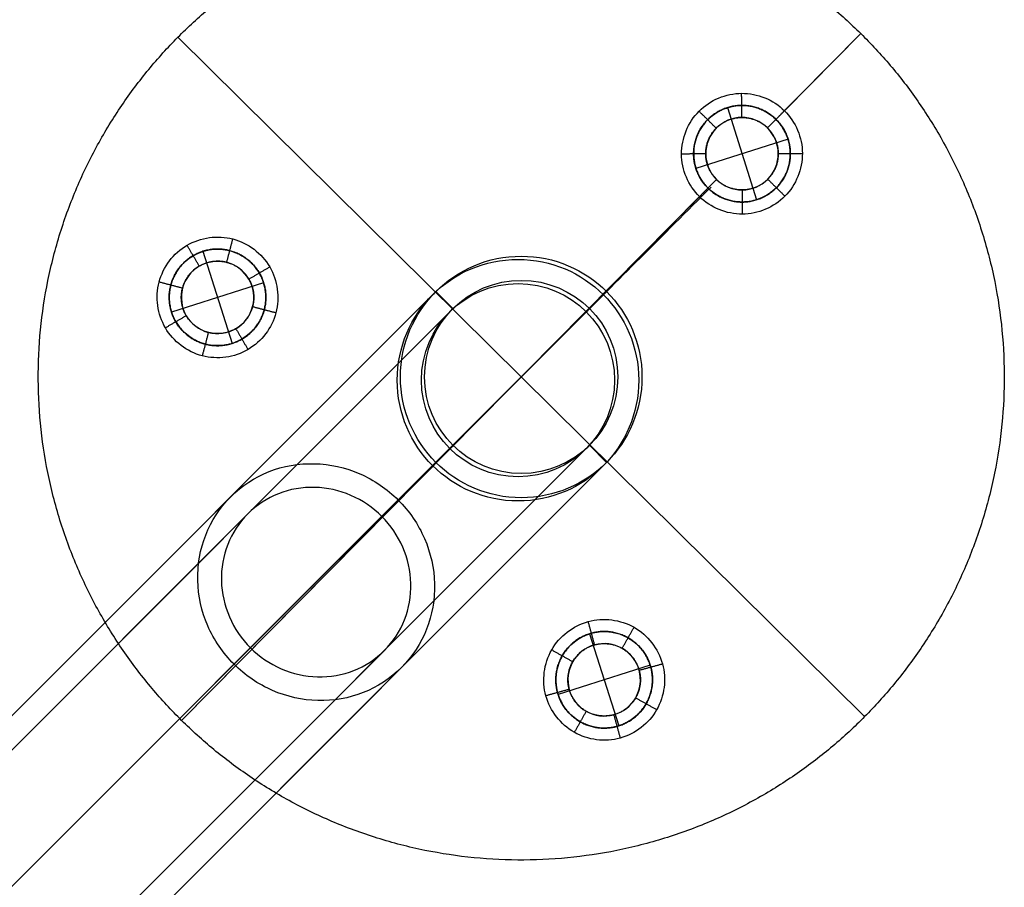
# Model space of a CAD drawing. Header units: millimetres. Extents: x -10999 to 11001, y -4500 to 4500.
# Tile 75 of 256: x -7719 to -6903, y -3392 to -2673. Entities that reach past the tile are written whole.
import ezdxf

# ---------------------------------------------------------------- set-up
doc = ezdxf.new("R2010")
doc.units = ezdxf.units.MM
doc.header["$MEASUREMENT"] = 0
doc.layers.add('Legs', color=7, linetype='Continuous', true_color=0x000000)
doc.layers.add('Tabletop', color=7, linetype='Continuous', true_color=0xd6d6d6)

msp = doc.modelspace()

# ---------------------------------------------------------------- linework, layer by layer
at = {"layer": 'Legs'}
for p, q in [((-7019.03, -3250.25, 7154.06), (-7587.86, -2687.73, 7154.06)), ((-7019.03, -3250.25, 7174.06), (-7587.86, -2687.73, 7174.06)), ((-7099.53, -2762.79, 7174.06), (-7022.19, -2684.58, 7174.06)), ((-7085.47, -2748.57, 7154.06), (-7022.19, -2684.58, 7154.06)), ((-7584.71, -3253.41, 7174.06), (-7141.72, -2805.45, 7174.06)), ((-7584.71, -3253.41, 7154.06), (-7155.81, -2819.69, 7154.06)), ((-7376.83, -2900.95, 6864.56), (-8320.83, -3844.96, 94.11)), ((-7235.41, -2900.95, 6864.56), (-8179.41, -3844.96, 94.11)), ((-7374.16, -2898.28, 7123.96), (-7374.16, -2898.28, 7154.06)), ((-7360.02, -2912.42, 7154.06), (-7374.16, -2898.28, 7154.06)), ((-7232.74, -2898.28, 7154.06), (-7246.88, -2912.42, 7154.06)), ((-7232.74, -2898.28, 7123.96), (-7232.74, -2898.28, 7154.06)), ((-7362.69, -2915.1, 6864.56), (-8306.69, -3859.1, 94.11)), ((-7249.55, -2915.1, 6864.56), (-8193.55, -3859.1, 94.11)), ((-7360.02, -2912.42, 7123.96), (-7360.02, -2912.42, 7154.06)), ((-7246.88, -2912.42, 7123.96), (-7246.88, -2912.42, 7154.06)), ((-7306.12, -2971.66, 6864.56), (-8250.12, -3915.67, 94.11)), ((-7303.45, -2968.99, 7123.96), (-7303.45, -2968.99, 7154.06)), ((-7362.69, -3028.23, 6864.56), (-8306.69, -3972.23, 94.11)), ((-7249.55, -3028.23, 6864.56), (-8193.55, -3972.23, 94.11)), ((-7360.02, -3025.56, 7154.06), (-7374.16, -3039.7, 7154.06)), ((-7360.02, -3025.56, 7123.96), (-7360.02, -3025.56, 7154.06)), ((-7246.88, -3025.56, 7123.96), (-7246.88, -3025.56, 7154.06)), ((-7232.74, -3039.7, 7154.06), (-7246.88, -3025.56, 7154.06)), ((-7374.16, -3039.7, 7123.96), (-7374.16, -3039.7, 7154.06)), ((-7232.74, -3039.7, 7123.96), (-7232.74, -3039.7, 7154.06)), ((-7376.83, -3042.38, 6864.56), (-8320.83, -3986.38, 94.11)), ((-7235.41, -3042.38, 6864.56), (-8179.41, -3986.38, 94.11)), ((-7544.02, -3068.15, 4651.16), (-8179.41, -3703.53, 94.11)), ((-7405.33, -3070.87, 4631.59), (-8037.99, -3703.53, 94.11)), ((-7529.88, -3082.29, 4651.16), (-8165.27, -3717.68, 94.11)), ((-7418.93, -3084.47, 4635.5), (-8052.13, -3717.68, 94.11)), ((-7473.31, -3138.86, 4651.15), (-8108.7, -3774.24, 94.11)), ((-7527.7, -3193.24, 4666.8), (-8165.27, -3830.81, 94.11)), ((-7416.75, -3195.43, 4651.14), (-8052.13, -3830.81, 94.11)), ((-7541.3, -3206.84, 4670.71), (-8179.41, -3844.96, 94.11)), ((-7402.6, -3209.57, 4651.14), (-8037.99, -3844.96, 94.11))]:
    msp.add_line(p, q, dxfattribs=at)
for centre, radius in [((-7303.45, -2968.99, 7123.96), 100), ((-7303.45, -2968.99, 7154.06), 100), ((-7303.45, -2968.99, 7139.01), 100), ((-7303.45, -2968.99, 6903.26), 100), ((-7306.12, -2971.66, 6864.56), 100), ((-7306.12, -2971.66, 6864.56), 80), ((-7303.45, -2968.99, 7123.96), 80), ((-7303.45, -2968.99, 7154.06), 80), ((-7303.45, -2968.99, 7139.01), 80), ((-7303.45, -2968.99, 6903.26), 80)]:
    msp.add_circle(centre, radius, dxfattribs=at)
at = {"layer": 'Legs', "extrusion": (0.707107, -0.707107, 4.31775e-16)}
for centre in [(-7463.71, 6903.26, -3164.92), (-7363.71, 6903.26, -3064.92), (-7463.71, 6903.26, -3144.92), (-7383.71, 6903.26, -3064.92), (-7463.71, 6903.26, -3064.92), (-7543.71, 6903.26, -3064.92), (-7463.71, 6903.26, -2984.92), (-7563.71, 6903.26, -3064.92), (-7463.71, 6903.26, -2964.92)]:
    msp.add_arc(centre, 200, 348.84534, 0, dxfattribs=at)
at = {"layer": 'Legs'}
for points, knots in [([(-7022.19, -2684.58, 7154.06), (-7306.6, -2403.32, 7154.06), (-7587.86, -2687.73, 7154.06), (-7869.12, -2972.15, 7154.06), (-7584.71, -3253.41, 7154.06), (-7300.29, -3534.67, 7154.06), (-7019.03, -3250.25, 7154.06), (-6737.77, -2965.84, 7154.06), (-7022.19, -2684.58, 7154.06)], [0, 0, 0, 6.283185, 6.283185, 12.566371, 12.566371, 18.849556, 18.849556, 25.132741, 25.132741, 25.132741]), ([(-7022.19, -2684.58, 7174.06), (-7306.6, -2403.32, 7174.06), (-7587.86, -2687.73, 7174.06), (-7869.12, -2972.15, 7174.06), (-7584.71, -3253.41, 7174.06), (-7300.29, -3534.67, 7174.06), (-7019.03, -3250.25, 7174.06), (-6737.77, -2965.84, 7174.06), (-7022.19, -2684.58, 7174.06)], [0, 0, 0, 6.283185, 6.283185, 12.566371, 12.566371, 18.849556, 18.849556, 25.132741, 25.132741, 25.132741]), ([(-7022.19, -2684.58, 7164.06), (-7306.6, -2403.32, 7164.06), (-7587.86, -2687.73, 7164.06), (-7869.12, -2972.15, 7164.06), (-7584.71, -3253.41, 7164.06), (-7300.29, -3534.67, 7164.06), (-7019.03, -3250.25, 7164.06), (-6737.77, -2965.84, 7164.06), (-7022.19, -2684.58, 7164.06)], [0, 0, 0, 6.283185, 6.283185, 12.566371, 12.566371, 18.849556, 18.849556, 25.132741, 25.132741, 25.132741]), ([(-7151.96, -2809.03, 7373.06), (-7176.85, -2777.7, 7373.06), (-7145.52, -2752.81, 7373.06), (-7114.2, -2727.91, 7373.06), (-7089.3, -2759.24, 7373.06), (-7064.4, -2790.57, 7373.06), (-7095.73, -2815.46, 7373.06), (-7127.06, -2840.36, 7373.06), (-7151.96, -2809.03, 7373.06)], [-1.885931, -1.885931, -1.885931, -1.414449, -1.414449, -0.942966, -0.942966, -0.471483, -0.471483, 0, 0, 0]), ([(-7151.96, -2809.03, 7173.06), (-7176.85, -2777.7, 7173.06), (-7145.52, -2752.81, 7173.06), (-7114.2, -2727.91, 7173.06), (-7089.3, -2759.24, 7173.06), (-7064.4, -2790.57, 7173.06), (-7095.73, -2815.46, 7173.06), (-7127.06, -2840.36, 7173.06), (-7151.96, -2809.03, 7173.06)], [-1.885931, -1.885931, -1.885931, -1.414449, -1.414449, -0.942966, -0.942966, -0.471483, -0.471483, 0, 0, 0]), ([(-7144.13, -2802.81, 7373.06), (-7125.45, -2826.31, 7373.06), (-7101.95, -2807.63, 7373.06), (-7078.45, -2788.96, 7373.06), (-7097.13, -2765.46, 7373.06), (-7115.8, -2741.96, 7373.06), (-7139.3, -2760.64, 7373.06), (-7162.8, -2779.31, 7373.06), (-7144.13, -2802.81, 7373.06)], [0, 0, 0, 0.471483, 0.471483, 0.942966, 0.942966, 1.414449, 1.414449, 1.885931, 1.885931, 1.885931]), ([(-7144.13, -2802.81, 7173.06), (-7125.45, -2826.31, 7173.06), (-7101.95, -2807.63, 7173.06), (-7078.45, -2788.96, 7173.06), (-7097.13, -2765.46, 7173.06), (-7115.8, -2741.96, 7173.06), (-7139.3, -2760.64, 7173.06), (-7162.8, -2779.31, 7173.06), (-7144.13, -2802.81, 7173.06)], [0, 0, 0, 0.471483, 0.471483, 0.942966, 0.942966, 1.414449, 1.414449, 1.885931, 1.885931, 1.885931]), ([(-7517.73, -2917.78, 7373.06), (-7532.41, -2955, 7373.06), (-7569.63, -2940.32, 7373.06), (-7606.86, -2925.64, 7373.06), (-7592.17, -2888.41, 7373.06), (-7577.49, -2851.19, 7373.06), (-7540.27, -2865.87, 7373.06), (-7503.04, -2880.55, 7373.06), (-7517.73, -2917.78, 7373.06)], [-1.885931, -1.885931, -1.885931, -1.414449, -1.414449, -0.942966, -0.942966, -0.471483, -0.471483, 0, 0, 0]), ([(-7517.73, -2917.78, 7173.06), (-7532.41, -2955, 7173.06), (-7569.63, -2940.32, 7173.06), (-7606.86, -2925.64, 7173.06), (-7592.17, -2888.41, 7173.06), (-7577.49, -2851.19, 7173.06), (-7540.27, -2865.87, 7173.06), (-7503.04, -2880.55, 7173.06), (-7517.73, -2917.78, 7173.06)], [-1.885931, -1.885931, -1.885931, -1.414449, -1.414449, -0.942966, -0.942966, -0.471483, -0.471483, 0, 0, 0]), ([(-7527.03, -2914.11, 7373.06), (-7516.01, -2886.19, 7373.06), (-7543.94, -2875.17, 7373.06), (-7571.86, -2864.16, 7373.06), (-7582.87, -2892.08, 7373.06), (-7593.89, -2920, 7373.06), (-7565.96, -2931.02, 7373.06), (-7538.04, -2942.03, 7373.06), (-7527.03, -2914.11, 7373.06)], [0, 0, 0, 0.471483, 0.471483, 0.942966, 0.942966, 1.414449, 1.414449, 1.885931, 1.885931, 1.885931]), ([(-7527.03, -2914.11, 7173.06), (-7516.01, -2886.19, 7173.06), (-7543.94, -2875.17, 7173.06), (-7571.86, -2864.16, 7173.06), (-7582.87, -2892.08, 7173.06), (-7593.89, -2920, 7173.06), (-7565.96, -2931.02, 7173.06), (-7538.04, -2942.03, 7173.06), (-7527.03, -2914.11, 7173.06)], [0, 0, 0, 0.471483, 0.471483, 0.942966, 0.942966, 1.414449, 1.414449, 1.885931, 1.885931, 1.885931]), ([(-7240.66, -3180.17, 7373.06), (-7201.08, -3174.27, 7373.06), (-7195.19, -3213.85, 7373.06), (-7189.29, -3253.43, 7373.06), (-7228.87, -3259.33, 7373.06), (-7268.45, -3265.22, 7373.06), (-7274.35, -3225.65, 7373.06), (-7280.24, -3186.07, 7373.06), (-7240.66, -3180.17, 7373.06)], [-1.885931, -1.885931, -1.885931, -1.414449, -1.414449, -0.942966, -0.942966, -0.471483, -0.471483, 0, 0, 0]), ([(-7240.66, -3180.17, 7173.06), (-7201.08, -3174.27, 7173.06), (-7195.19, -3213.85, 7173.06), (-7189.29, -3253.43, 7173.06), (-7228.87, -3259.33, 7173.06), (-7268.45, -3265.22, 7173.06), (-7274.35, -3225.65, 7173.06), (-7280.24, -3186.07, 7173.06), (-7240.66, -3180.17, 7173.06)], [-1.885931, -1.885931, -1.885931, -1.414449, -1.414449, -0.942966, -0.942966, -0.471483, -0.471483, 0, 0, 0]), ([(-7239.19, -3190.06, 7373.06), (-7268.88, -3194.48, 7373.06), (-7264.45, -3224.17, 7373.06), (-7260.03, -3253.86, 7373.06), (-7230.34, -3249.44, 7373.06), (-7200.66, -3245.01, 7373.06), (-7205.08, -3215.33, 7373.06), (-7209.5, -3185.64, 7373.06), (-7239.19, -3190.06, 7373.06)], [0, 0, 0, 0.471483, 0.471483, 0.942966, 0.942966, 1.414449, 1.414449, 1.885931, 1.885931, 1.885931]), ([(-7239.19, -3190.06, 7173.06), (-7268.88, -3194.48, 7173.06), (-7264.45, -3224.17, 7173.06), (-7260.03, -3253.86, 7173.06), (-7230.34, -3249.44, 7173.06), (-7200.66, -3245.01, 7173.06), (-7205.08, -3215.33, 7173.06), (-7209.5, -3185.64, 7173.06), (-7239.19, -3190.06, 7173.06)], [0, 0, 0, 0.471483, 0.471483, 0.942966, 0.942966, 1.414449, 1.414449, 1.885931, 1.885931, 1.885931])]:
    msp.add_rational_spline(points, [1, 0.707106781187, 1, 0.707106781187, 1, 0.707106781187, 1, 0.707106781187, 1], degree=2, knots=knots, dxfattribs=at)
for points, degree in [([(-7587.86, -2687.73, 7154.06), (-7587.86, -2687.73, 7164.06), (-7587.86, -2687.73, 7174.06)], 2), ([(-7022.19, -2684.58, 7154.06), (-7022.19, -2684.58, 7164.06), (-7022.19, -2684.58, 7174.06)], 2), ([(-7085.47, -2748.57, 7154.06), (-7094.72, -2739.32, 7154.06), (-7120.95, -2728.7, 7154.06), (-7160.04, -2745.13, 7154.06), (-7176.08, -2784.44, 7154.06), (-7159.61, -2823.54, 7154.06), (-7120.33, -2839.57, 7154.06), (-7081.2, -2823.1, 7154.06), (-7065.21, -2783.82, 7154.06), (-7076.12, -2757.72, 7154.06), (-7085.47, -2748.57, 7154.06)], 3), ([(-7120.8, -2754.11, 7174.06), (-7120.85, -2744.1, 7164.06), (-7120.91, -2734.1, 7154.06)], 2), ([(-7092.5, -2755.68, 7164.06), (-7099.9, -2748.28, 7164.06), (-7120.89, -2739.79, 7164.06), (-7152.16, -2752.93, 7164.06), (-7164.99, -2784.37, 7164.06), (-7151.81, -2815.66, 7164.06), (-7120.39, -2828.48, 7164.06), (-7089.08, -2815.3, 7164.06), (-7076.29, -2783.88, 7164.06), (-7085.02, -2763, 7164.06), (-7092.5, -2755.68, 7164.06)], 3), ([(-7141.97, -2763.01, 7174.06), (-7149.09, -2755.98, 7164.06), (-7156.2, -2748.94, 7154.06)], 2), ([(-7099.53, -2762.79, 7174.06), (-7093.93, -2768.28, 7174.06), (-7087.38, -2783.94, 7174.06), (-7096.97, -2807.51, 7174.06), (-7120.45, -2817.39, 7174.06), (-7144.02, -2807.77, 7174.06), (-7153.9, -2784.31, 7174.06), (-7144.28, -2760.72, 7174.06), (-7120.82, -2750.87, 7174.06), (-7105.08, -2757.24, 7174.06), (-7099.53, -2762.79, 7174.06)], 3), ([(-7099.53, -2762.79, 7174.06), (-7092.5, -2755.68, 7164.06), (-7085.47, -2748.57, 7154.06)], 2), ([(-7150.65, -2784.29, 7174.06), (-7160.65, -2784.35, 7164.06), (-7170.66, -2784.4, 7154.06)], 2), ([(-7090.61, -2783.95, 7174.06), (-7080.61, -2783.9, 7164.06), (-7070.6, -2783.84, 7154.06)], 2), ([(-7144.13, -2802.81, 7373.06), (-7144.13, -2802.81, 7273.06), (-7144.13, -2802.81, 7173.06)], 2), ([(-7141.73, -2805.47, 7174.06), (-7148.77, -2812.58, 7164.06), (-7155.81, -2819.69, 7154.06)], 2), ([(-7151.96, -2809.03, 7373.06), (-7151.96, -2809.03, 7273.06), (-7151.96, -2809.03, 7173.06)], 2), ([(-7099.28, -2805.23, 7174.06), (-7092.17, -2812.26, 7164.06), (-7085.05, -2819.3, 7154.06)], 2), ([(-7120.46, -2814.14, 7174.06), (-7120.41, -2824.15, 7164.06), (-7120.35, -2834.15, 7154.06)], 2), ([(-7603.33, -2890.43, 7154.06), (-7606.71, -2903.07, 7154.06), (-7602.79, -2931.09, 7154.06), (-7569.02, -2956.73, 7154.06), (-7526.96, -2950.96, 7154.06), (-7501.33, -2917.15, 7154.06), (-7507.09, -2875.12, 7154.06), (-7540.92, -2849.46, 7154.06), (-7582.93, -2855.26, 7154.06), (-7600.08, -2877.76, 7154.06), (-7603.33, -2890.43, 7154.06)], 3), ([(-7593.65, -2892.97, 7164.06), (-7596.36, -2903.07, 7164.06), (-7593.23, -2925.49, 7164.06), (-7566.21, -2946.01, 7164.06), (-7532.56, -2941.39, 7164.06), (-7512.06, -2914.34, 7164.06), (-7516.67, -2880.71, 7164.06), (-7543.73, -2860.19, 7164.06), (-7577.33, -2864.83, 7164.06), (-7591.06, -2882.83, 7164.06), (-7593.65, -2892.97, 7164.06)], 3), ([(-7570.11, -2877.19, 7174.06), (-7575.16, -2868.55, 7164.06), (-7580.21, -2859.92, 7154.06)], 2), ([(-7547.35, -2874.06, 7174.06), (-7544.82, -2864.38, 7164.06), (-7542.28, -2854.7, 7154.06)], 2), ([(-7583.98, -2895.5, 7174.06), (-7582.03, -2887.9, 7174.06), (-7571.74, -2874.39, 7174.06), (-7546.54, -2870.92, 7174.06), (-7526.24, -2886.31, 7174.06), (-7522.78, -2911.53, 7174.06), (-7538.16, -2931.82, 7174.06), (-7563.4, -2935.28, 7174.06), (-7583.66, -2919.9, 7174.06), (-7586.01, -2903.08, 7174.06), (-7583.98, -2895.5, 7174.06)], 3), ([(-7529.05, -2887.95, 7174.06), (-7520.41, -2882.9, 7164.06), (-7511.77, -2877.85, 7154.06)], 2), ([(-7583.98, -2895.5, 7174.06), (-7593.65, -2892.97, 7164.06), (-7603.33, -2890.43, 7154.06)], 2), ([(-7374.16, -2898.28, 7123.96), (-7374.16, -2898.28, 7013.61), (-7374.16, -2898.28, 6903.26)], 2), ([(-7232.74, -2898.28, 7123.96), (-7232.74, -2898.28, 7013.61), (-7232.74, -2898.28, 6903.26)], 2), ([(-7525.92, -2910.71, 7174.06), (-7516.24, -2913.24, 7164.06), (-7506.57, -2915.78, 7154.06)], 2), ([(-7580.87, -2918.26, 7174.06), (-7589.51, -2923.31, 7164.06), (-7598.14, -2928.36, 7154.06)], 2), ([(-7527.03, -2914.11, 7373.06), (-7527.03, -2914.11, 7273.06), (-7527.03, -2914.11, 7173.06)], 2), ([(-7517.73, -2917.78, 7373.06), (-7517.73, -2917.78, 7273.06), (-7517.73, -2917.78, 7173.06)], 2), ([(-7360.02, -2912.42, 7123.96), (-7360.02, -2912.42, 7013.61), (-7360.02, -2912.42, 6903.26)], 2), ([(-7246.88, -2912.42, 7123.96), (-7246.88, -2912.42, 7013.61), (-7246.88, -2912.42, 6903.26)], 2), ([(-7562.57, -2932.14, 7174.06), (-7565.11, -2941.82, 7164.06), (-7567.64, -2951.5, 7154.06)], 2), ([(-7539.8, -2929.02, 7174.06), (-7534.75, -2937.65, 7164.06), (-7529.7, -2946.29, 7154.06)], 2), ([(-7303.45, -2968.99, 7123.96), (-7303.45, -2968.99, 7013.61), (-7303.45, -2968.99, 6903.26)], 2), ([(-7360.02, -3025.56, 7123.96), (-7360.02, -3025.56, 7013.61), (-7360.02, -3025.56, 6903.26)], 2), ([(-7246.88, -3025.56, 7123.96), (-7246.88, -3025.56, 7013.61), (-7246.88, -3025.56, 6903.26)], 2), ([(-7374.16, -3039.7, 7123.96), (-7374.16, -3039.7, 7013.61), (-7374.16, -3039.7, 6903.26)], 2), ([(-7232.74, -3039.7, 7123.96), (-7232.74, -3039.7, 7013.61), (-7232.74, -3039.7, 6903.26)], 2), ([(-7221.54, -3267.98, 7154.06), (-7208.91, -3264.59, 7154.06), (-7186.6, -3247.19, 7154.06), (-7181.28, -3205.12, 7154.06), (-7207.3, -3171.58, 7154.06), (-7249.4, -3166.29, 7154.06), (-7282.93, -3192.29, 7154.06), (-7288.23, -3234.42, 7154.06), (-7262.21, -3267.9, 7154.06), (-7234.14, -3271.5, 7154.06), (-7221.54, -3267.98, 7154.06)], 3), ([(-7242.69, -3190.8, 7174.06), (-7245.33, -3181.15, 7164.06), (-7247.97, -3171.5, 7154.06)], 2), ([(-7224.19, -3258.33, 7164.06), (-7214.08, -3255.62, 7164.06), (-7196.23, -3241.7, 7164.06), (-7191.97, -3208.04, 7164.06), (-7212.79, -3181.21, 7164.06), (-7246.47, -3176.98, 7164.06), (-7273.29, -3197.78, 7164.06), (-7277.53, -3231.48, 7164.06), (-7256.72, -3258.27, 7164.06), (-7234.26, -3261.15, 7164.06), (-7224.19, -3258.33, 7164.06)], 3), ([(-7240.66, -3180.17, 7373.06), (-7240.66, -3180.17, 7273.06), (-7240.66, -3180.17, 7173.06)], 2), ([(-7219.89, -3193.67, 7174.06), (-7214.94, -3184.98, 7164.06), (-7209.98, -3176.29, 7154.06)], 2), ([(-7260.83, -3204.89, 7174.06), (-7269.53, -3199.93, 7164.06), (-7278.22, -3194.98, 7154.06)], 2), ([(-7226.83, -3248.69, 7174.06), (-7234.39, -3250.8, 7174.06), (-7251.23, -3248.64, 7174.06), (-7266.84, -3228.55, 7174.06), (-7263.66, -3203.28, 7174.06), (-7243.54, -3187.68, 7174.06), (-7218.28, -3190.85, 7174.06), (-7202.67, -3210.97, 7174.06), (-7205.86, -3236.21, 7174.06), (-7219.25, -3246.65, 7174.06), (-7226.83, -3248.69, 7174.06)], 3), ([(-7239.19, -3190.06, 7373.06), (-7239.19, -3190.06, 7273.06), (-7239.19, -3190.06, 7173.06)], 2), ([(-7205.8, -3211.82, 7174.06), (-7196.15, -3209.18, 7164.06), (-7186.5, -3206.54, 7154.06)], 2), ([(-7263.71, -3227.69, 7174.06), (-7273.36, -3230.33, 7164.06), (-7283.01, -3232.98, 7154.06)], 2), ([(-7208.68, -3234.62, 7174.06), (-7199.98, -3239.57, 7164.06), (-7191.29, -3244.53, 7154.06)], 2), ([(-7584.71, -3253.41, 7154.06), (-7584.71, -3253.41, 7164.06), (-7584.71, -3253.41, 7174.06)], 2), ([(-7249.62, -3245.83, 7174.06), (-7254.57, -3254.53, 7164.06), (-7259.53, -3263.22, 7154.06)], 2), ([(-7226.83, -3248.69, 7174.06), (-7224.19, -3258.33, 7164.06), (-7221.54, -3267.98, 7154.06)], 2), ([(-7019.03, -3250.25, 7154.06), (-7019.03, -3250.25, 7164.06), (-7019.03, -3250.25, 7174.06)], 2)]:
    msp.add_open_spline(points, degree=degree, dxfattribs=at)
for points, knots in [([(-7146.17, -2811.72, 5525.66), (-7186.87, -2852.42, 5465.7), (-7262.76, -2928.31, 5337.18), (-7356.74, -3022.28, 5123.56), (-7428.73, -3094.28, 4893.51), (-7461.17, -3126.71, 4732.47), (-7473.31, -3138.86, 4651.15)], [-10.02241, -10.02241, -10.02241, -10.02241, -7.529004, -5.011205, -2.493406, 0, 0, 0, 0]), ([(-7544.02, -3068.15, 4651.16), (-7562.29, -3086.41, 4656.42), (-7572.03, -3111.42, 4661.42), (-7571.05, -3150.34, 4666.87), (-7568.2, -3163.07, 4668.29), (-7557.87, -3186.83, 4670.22), (-7550.48, -3197.66, 4670.71), (-7541.3, -3206.84, 4670.71), (-7532.11, -3216.02, 4670.71), (-7521.29, -3223.41, 4670.22), (-7497.53, -3233.74, 4668.28), (-7484.8, -3236.59, 4666.86), (-7445.88, -3237.58, 4661.4), (-7420.87, -3227.84, 4656.4), (-7402.6, -3209.57, 4651.14), (-7384.34, -3191.3, 4645.89), (-7374.6, -3166.29, 4640.89), (-7375.58, -3127.37, 4635.43), (-7378.43, -3114.64, 4634.01), (-7388.76, -3090.89, 4632.08), (-7396.15, -3080.06, 4631.59), (-7405.33, -3070.87, 4631.59), (-7414.51, -3061.69, 4631.59), (-7425.34, -3054.3, 4632.09), (-7449.1, -3043.97, 4634.02), (-7461.83, -3041.12, 4635.44), (-7500.75, -3040.14, 4640.9), (-7525.76, -3049.88, 4645.91), (-7544.02, -3068.15, 4651.16)], [0, 0, 0, 0, 0.795799, 0.795799, 1.188849, 1.188849, 1.581797, 1.581797, 1.581797, 1.974707, 1.974707, 2.367724, 2.367724, 3.163595, 3.163595, 3.163595, 3.959394, 3.959394, 4.352444, 4.352444, 4.745392, 4.745392, 4.745392, 5.138302, 5.138302, 5.531318, 5.531318, 6.32719, 6.32719, 6.32719, 6.32719]), ([(-7529.88, -3082.29, 4651.16), (-7515.27, -3067.68, 4646.95), (-7495.26, -3059.88, 4642.95), (-7464.13, -3060.67, 4638.59), (-7453.94, -3062.95, 4637.45), (-7434.94, -3071.21, 4635.9), (-7426.27, -3077.13, 4635.5), (-7418.93, -3084.47, 4635.5), (-7411.58, -3091.82, 4635.5), (-7405.67, -3100.48, 4635.9), (-7397.41, -3119.49, 4637.44), (-7395.13, -3129.67, 4638.58), (-7394.34, -3160.81, 4642.94), (-7402.13, -3180.82, 4646.94), (-7416.75, -3195.43, 4651.14), (-7431.36, -3210.04, 4655.35), (-7451.37, -3217.83, 4659.35), (-7482.5, -3217.05, 4663.72), (-7492.68, -3214.77, 4664.86), (-7511.69, -3206.5, 4666.4), (-7520.35, -3200.59, 4666.8), (-7527.7, -3193.24, 4666.8), (-7535.05, -3185.9, 4666.8), (-7540.96, -3177.23, 4666.41), (-7549.22, -3158.23, 4664.86), (-7551.5, -3148.05, 4663.73), (-7552.29, -3116.91, 4659.36), (-7544.49, -3096.9, 4655.36), (-7529.88, -3082.29, 4651.16)], [0, 0, 0, 0, 0.636697, 0.636697, 0.95111, 0.95111, 1.265438, 1.265438, 1.265438, 1.579796, 1.579796, 1.894236, 1.894236, 2.530876, 2.530876, 2.530876, 3.167573, 3.167573, 3.481986, 3.481986, 3.796314, 3.796314, 3.796314, 4.110672, 4.110672, 4.425112, 4.425112, 5.061752, 5.061752, 5.061752, 5.061752])]:
    msp.add_open_spline(points, degree=3, knots=knots, dxfattribs=at)
at = {"layer": 'Tabletop'}
for p, q in [((-7132.74, -2746, 7373.06), (-7108.51, -2822.27, 7373.06)), ((-7082.49, -2772.02, 7373.06), (-7158.77, -2796.25, 7373.06)), ((-7567.06, -2864.96, 7373.06), (-7542.83, -2941.23, 7373.06)), ((-7516.81, -2890.98, 7373.06), (-7593.09, -2915.21, 7373.06)), ((-7246.88, -3181.61, 7373.06), (-7222.65, -3257.89, 7373.06)), ((-7196.63, -3207.63, 7373.06), (-7272.9, -3231.86, 7373.06))]:
    msp.add_line(p, q, dxfattribs=at)
for points in [[(-7158.77, -2796.25, 7373.06), (-7146.65, -2834.39, 7373.06), (-7108.51, -2822.27, 7373.06), (-7070.37, -2810.16, 7373.06), (-7082.49, -2772.02, 7373.06), (-7094.61, -2733.88, 7373.06), (-7132.74, -2746, 7373.06), (-7170.88, -2758.11, 7373.06), (-7158.77, -2796.25, 7373.06)], [(-7158.77, -2796.25, 7174.06), (-7146.65, -2834.39, 7174.06), (-7108.51, -2822.27, 7174.06), (-7070.37, -2810.16, 7174.06), (-7082.49, -2772.02, 7174.06), (-7094.61, -2733.88, 7174.06), (-7132.74, -2746, 7174.06), (-7170.88, -2758.11, 7174.06), (-7158.77, -2796.25, 7174.06)], [(-7593.09, -2915.21, 7373.06), (-7580.97, -2953.35, 7373.06), (-7542.83, -2941.23, 7373.06), (-7504.7, -2929.12, 7373.06), (-7516.81, -2890.98, 7373.06), (-7528.93, -2852.84, 7373.06), (-7567.06, -2864.96, 7373.06), (-7605.2, -2877.07, 7373.06), (-7593.09, -2915.21, 7373.06)], [(-7593.09, -2915.21, 7174.06), (-7580.97, -2953.35, 7174.06), (-7542.83, -2941.23, 7174.06), (-7504.7, -2929.12, 7174.06), (-7516.81, -2890.98, 7174.06), (-7528.93, -2852.84, 7174.06), (-7567.06, -2864.96, 7174.06), (-7605.2, -2877.07, 7174.06), (-7593.09, -2915.21, 7174.06)], [(-7272.9, -3231.86, 7373.06), (-7260.79, -3270, 7373.06), (-7222.65, -3257.89, 7373.06), (-7184.51, -3245.77, 7373.06), (-7196.63, -3207.63, 7373.06), (-7208.74, -3169.5, 7373.06), (-7246.88, -3181.61, 7373.06), (-7285.02, -3193.73, 7373.06), (-7272.9, -3231.86, 7373.06)], [(-7272.9, -3231.86, 7174.06), (-7260.79, -3270, 7174.06), (-7222.65, -3257.89, 7174.06), (-7184.51, -3245.77, 7174.06), (-7196.63, -3207.63, 7174.06), (-7208.74, -3169.5, 7174.06), (-7246.88, -3181.61, 7174.06), (-7285.02, -3193.73, 7174.06), (-7272.9, -3231.86, 7174.06)]]:
    msp.add_rational_spline(points, [1, 0.707106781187, 1, 0.707106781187, 1, 0.707106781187, 1, 0.707106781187, 1], degree=2, knots=[0, 0, 0, 0.628562, 0.628562, 1.257125, 1.257125, 1.885687, 1.885687, 2.51425, 2.51425, 2.51425], dxfattribs=at)
for points in [[(-7132.74, -2746, 7174.06), (-7132.74, -2746, 7273.56), (-7132.74, -2746, 7373.06)], [(-7082.49, -2772.02, 7174.06), (-7082.49, -2772.02, 7273.56), (-7082.49, -2772.02, 7373.06)], [(-7158.77, -2796.25, 7174.06), (-7158.77, -2796.25, 7273.56), (-7158.77, -2796.25, 7373.06)], [(-7108.51, -2822.27, 7174.06), (-7108.51, -2822.27, 7273.56), (-7108.51, -2822.27, 7373.06)], [(-7567.06, -2864.96, 7174.06), (-7567.06, -2864.96, 7273.56), (-7567.06, -2864.96, 7373.06)], [(-7516.81, -2890.98, 7174.06), (-7516.81, -2890.98, 7273.56), (-7516.81, -2890.98, 7373.06)], [(-7593.09, -2915.21, 7174.06), (-7593.09, -2915.21, 7273.56), (-7593.09, -2915.21, 7373.06)], [(-7542.83, -2941.23, 7174.06), (-7542.83, -2941.23, 7273.56), (-7542.83, -2941.23, 7373.06)], [(-7246.88, -3181.61, 7174.06), (-7246.88, -3181.61, 7273.56), (-7246.88, -3181.61, 7373.06)], [(-7196.63, -3207.63, 7174.06), (-7196.63, -3207.63, 7273.56), (-7196.63, -3207.63, 7373.06)], [(-7272.9, -3231.86, 7174.06), (-7272.9, -3231.86, 7273.56), (-7272.9, -3231.86, 7373.06)], [(-7222.65, -3257.89, 7174.06), (-7222.65, -3257.89, 7273.56), (-7222.65, -3257.89, 7373.06)]]:
    msp.add_open_spline(points, degree=2, dxfattribs=at)

doc.saveas('drawing.dxf')
